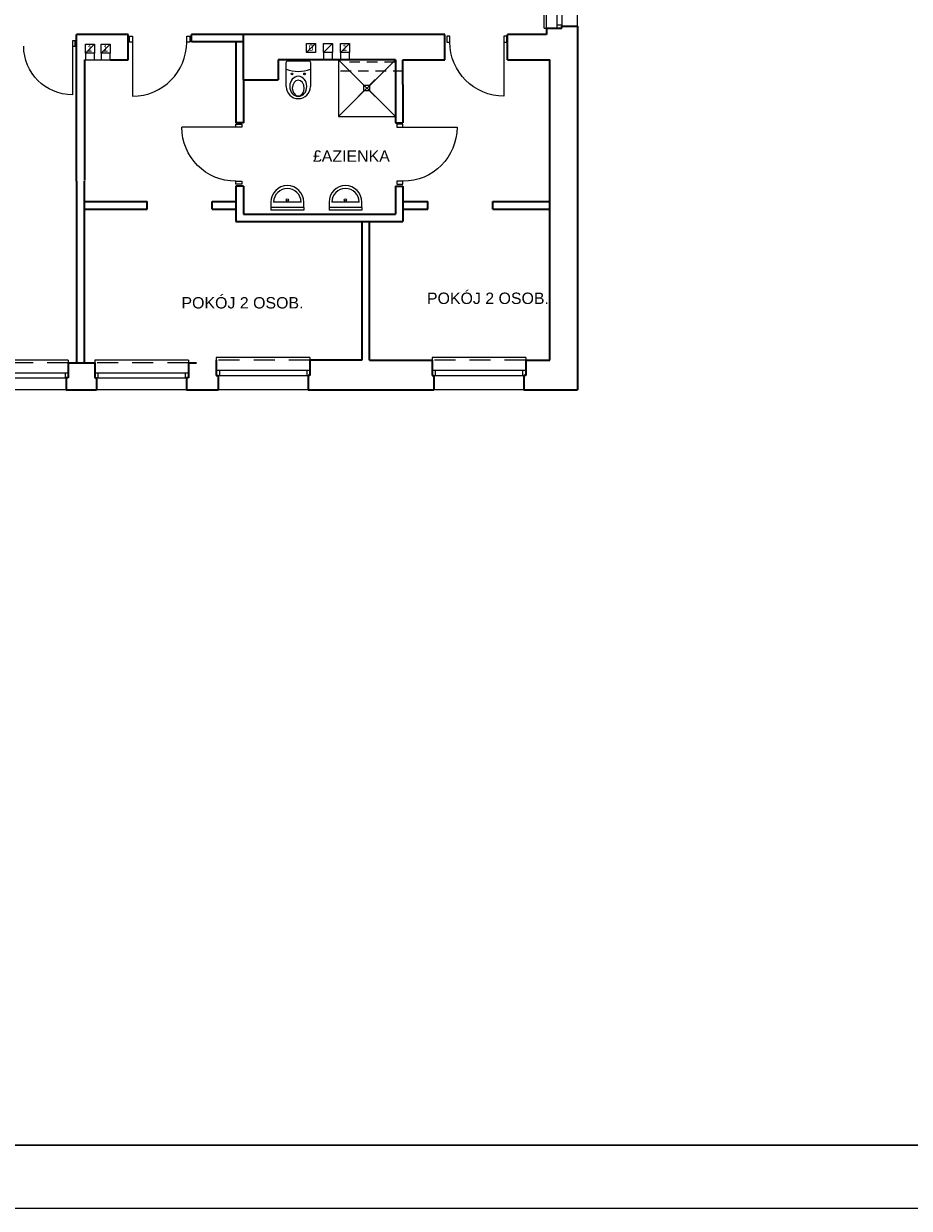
# Model space of a CAD drawing. Header units: millimetres. Extents: x -1249 to 11358, y -460 to 20182.
# Tile 19 of 37: x 5736 to 7136, y 11155 to 13028. Entities that reach past the tile are written whole.
import ezdxf
from ezdxf.enums import TextEntityAlignment as Align

# ---------------------------------------------------------------- set-up
doc = ezdxf.new("R2010")
doc.units = ezdxf.units.MM
doc.linetypes.add('DGN Style 2', pattern=[55.531736, 33.319042, -22.212694])
for name, color, linetype, lineweight in [('dzrwi', 6, 'Continuous', 0), ('inwentaryzacja', 7, 'Continuous', 35), ('KONTURY', 92, 'Continuous', 30), ('OKNA', 3, 'Continuous', 20), ('przerywane', 7, 'DGN Style 2', 0), ('ściana proj. - dział', 255, 'Continuous', 35)]:
    doc.layers.add(name, color=color, linetype=linetype, lineweight=lineweight)
doc.layers.add('opisy', color=7, linetype='Continuous')
doc.styles.add('jagoda-100', font='arial.ttf', dxfattribs={"height": 18})
doc.styles.add('Style-SWISSLT_1250', font='SWISSLT_1250.shx')

# ---------------------------------------------------------------- blocks, each defined once
blk = doc.blocks.new('*U150')
at = {"layer": 'OKNA', "linetype": 'Continuous'}
for p, q in [((-36, 26), (72, 26)), ((75, 1), (-39, 1)), ((-34, -7), (-34, 1)), ((70, -7), (70, 1)), ((75, -7), (-39, -7)), ((-39, -27), (-39, -23)), ((-39, -27), (75, -27)), ((75, -27), (75, -23))]:
    blk.add_line(p, q, dxfattribs=at)
at = {"layer": 'OKNA', "linetype": 'DGN Style 2'}
blk.add_line((-39, -23), (75, -23), dxfattribs=at)
blk = doc.blocks.new('*U151')
at = {"layer": 'OKNA', "linetype": 'Continuous'}
for p, q in [((-72.5, 24), (69.5, 24)), ((72.5, 1), (-75.5, 1)), ((-70.5, -7), (-70.5, 1)), ((67.5, -7), (67.5, 1)), ((72.5, -7), (-75.5, -7)), ((-75.5, -27), (-75.5, -23)), ((-75.5, -27), (72.5, -27)), ((72.5, -27), (72.5, -23))]:
    blk.add_line(p, q, dxfattribs=at)
at = {"layer": 'OKNA', "linetype": 'DGN Style 2'}
blk.add_line((-75.5, -23), (72.5, -23), dxfattribs=at)
blk = doc.blocks.new('*U152')
at = {"layer": 'OKNA', "linetype": 'Continuous'}
for p, q in [((-72.5, 20), (69.5, 20)), ((72.5, 1), (-75.5, 1)), ((-70.5, -7), (-70.5, 1)), ((67.5, -7), (67.5, 1)), ((72.5, -7), (-75.5, -7)), ((-75.5, -27), (-75.5, -23)), ((-75.5, -27), (72.5, -27)), ((72.5, -27), (72.5, -23))]:
    blk.add_line(p, q, dxfattribs=at)
at = {"layer": 'OKNA', "linetype": 'DGN Style 2'}
blk.add_line((-75.5, -23), (72.5, -23), dxfattribs=at)

msp = doc.modelspace()

# ---------------------------------------------------------------- linework, layer by layer
at = {"layer": 'dzrwi'}
for p, q in [((5903.838, 13008.102), (5908.588, 13008.102)), ((5903.838, 12998.602), (5903.838, 13008.102)), ((5908.588, 12998.602), (5903.838, 12998.602)), ((5908.588, 13008.102), (5908.588, 12998.602)), ((5908.588, 12998.602), (5908.588, 12913.102)), ((5994.088, 13008.102), (5998.838, 13008.102)), ((5994.088, 12998.602), (5994.088, 13008.102)), ((5998.838, 12998.602), (5994.088, 12998.602)), ((5998.838, 13008.102), (5998.838, 12998.602)), ((6183.442, 12982.288), (6197.442, 12996.288)), ((6210.242, 12982.288), (6224.242, 12996.288)), ((6237.042, 12982.288), (6251.042, 12996.288)), ((6237.042, 12982.288), (6251.042, 12996.288)), ((6495.299, 12998.602), (6495.299, 12913.102)), ((5813.383, 12992.208), (5813.383, 12915.258)), ((5834.057, 12981.288), (5848.057, 12995.288)), ((5834.057, 12981.288), (5848.057, 12995.288)), ((5859.057, 12981.288), (5873.057, 12995.288)), ((5859.057, 12981.288), (5873.057, 12995.288)), ((5832.735, 12970.788), (5834.057, 12970.788)), ((5832.735, 12970.788), (5859.057, 12970.788)), ((6237.042, 12970.788), (6224.242, 12970.788)), ((6233.735, 12880.788), (6323.735, 12970.788)), ((6233.735, 12970.788), (6323.735, 12880.788)), ((6323.735, 12970.788), (6251.042, 12970.788)), ((6323.735, 12931.788), (6323.735, 12970.788)), ((6273.826, 12930.485), (6264.826, 12939.485)), ((6282.826, 12930.485), (6291.826, 12939.485)), ((6273.826, 12921.485), (6264.826, 12912.485)), ((6273.826, 12930.485), (6282.826, 12930.485)), ((6273.826, 12921.485), (6273.826, 12930.485)), ((6282.826, 12921.485), (6273.826, 12921.485)), ((6282.826, 12930.485), (6282.826, 12921.485)), ((6282.826, 12921.485), (6291.826, 12912.485)), ((6071.735, 12864.108), (5986.235, 12864.108)), ((6335.735, 12864.108), (6421.235, 12864.108)), ((6127.121, 12745.716), (6127.121, 12732.735)), ((6127.121, 12737.076), (6127.121, 12732.735)), ((6178.961, 12737.076), (6127.121, 12737.076)), ((6174.641, 12745.716), (6131.441, 12745.716)), ((6178.961, 12737.076), (6178.961, 12745.716)), ((6178.961, 12737.076), (6178.961, 12732.735)), ((6218.908, 12745.716), (6218.908, 12732.735)), ((6218.908, 12737.076), (6218.908, 12732.735)), ((6270.748, 12737.076), (6218.908, 12737.076)), ((6266.428, 12745.716), (6223.228, 12745.716)), ((6270.748, 12737.076), (6270.748, 12745.716)), ((6270.748, 12737.076), (6270.748, 12732.735)), ((6178.961, 12732.735), (6127.121, 12732.735)), ((6270.748, 12732.735), (6218.908, 12732.735))]:
    msp.add_line(p, q, dxfattribs=at)
at = {"layer": 'dzrwi', "flags": 128}
for points in [[(5817.658, 13000.758), (5813.383, 13000.758), (5813.383, 12992.208), (5817.658, 12992.208)], [(6183.442, 12996.288), (6197.442, 12996.288), (6197.442, 12982.288), (6183.442, 12982.288)], [(6210.242, 12996.288), (6224.242, 12996.288), (6224.242, 12982.288), (6210.242, 12982.288)], [(6210.242, 12996.288), (6224.242, 12996.288), (6224.242, 12982.288), (6210.242, 12982.288)], [(6237.042, 12996.288), (6251.042, 12996.288), (6251.042, 12982.288), (6237.042, 12982.288)], [(6237.042, 12996.288), (6251.042, 12996.288), (6251.042, 12982.288), (6237.042, 12982.288)], [(6409.799, 13008.102), (6405.049, 13008.102), (6405.049, 12998.602), (6409.799, 12998.602)], [(6500.049, 13008.102), (6495.299, 13008.102), (6495.299, 12998.602), (6500.049, 12998.602)], [(5834.057, 12995.288), (5848.057, 12995.288), (5848.057, 12981.288), (5834.057, 12981.288)], [(5834.057, 12995.288), (5848.057, 12995.288), (5848.057, 12981.288), (5834.057, 12981.288)], [(5859.057, 12995.288), (5873.057, 12995.288), (5873.057, 12981.288), (5859.057, 12981.288)], [(5859.057, 12995.288), (5873.057, 12995.288), (5873.057, 12981.288), (5859.057, 12981.288)], [(6081.235, 12868.858), (6081.235, 12864.108), (6071.735, 12864.108), (6071.735, 12868.858)], [(6326.235, 12868.858), (6326.235, 12864.108), (6335.735, 12864.108), (6335.735, 12868.858)], [(6081.235, 12778.608), (6081.235, 12773.858), (6071.735, 12773.858), (6071.735, 12778.608)], [(6326.235, 12778.608), (6326.235, 12773.858), (6335.735, 12773.858), (6335.735, 12778.608)]]:
    msp.add_lwpolyline(points, close=True, dxfattribs=at)
for points in [[(5834.057, 12981.288), (5834.057, 12970.788), (5848.057, 12970.788), (5848.057, 12981.288)], [(5859.057, 12981.288), (5859.057, 12970.788), (5873.057, 12970.788), (5873.057, 12981.288)], [(6210.242, 12982.288), (6210.242, 12970.788), (6224.242, 12970.788), (6224.242, 12982.288)], [(6237.042, 12982.288), (6237.042, 12970.788), (6251.042, 12970.788), (6251.042, 12982.288)]]:
    msp.add_lwpolyline(points, dxfattribs=at)
at = {"layer": 'dzrwi'}
msp.add_lwpolyline([(6151.39, 12928.178), (6151.39, 12966.178, -0.41421356), (6154.39, 12969.178), (6186.39, 12969.178, -0.41421356), (6189.39, 12966.178), (6189.39, 12928.178)], format="xyb", dxfattribs=at)
msp.add_lwpolyline([(6233.735, 12880.788), (6323.735, 12880.788), (6323.735, 12970.788), (6233.735, 12970.788)], close=True, dxfattribs=at)
for centre, radius in [((6160.39, 12948.178), 1.449), ((6180.39, 12948.178), 1.449), ((6153.041, 12749.192), 1.808), ((6244.828, 12749.192), 1.808)]:
    msp.add_circle(centre, radius, dxfattribs=at)
at = {"layer": 'dzrwi', "extrusion": (0, 0, -1)}
for centre, radius, start, end in [((-6495.299, 12998.602), 85.5, 270, 0), ((-5813.383, 12992.208), 76.95, 270, 0), ((-6071.735, 12864.108), 85.5, 270, 0), ((-6335.735, 12864.108), 85.5, 180, 270)]:
    msp.add_arc(centre, radius, start, end, dxfattribs=at)
at = {"layer": 'dzrwi'}
for centre, radius, start, end in [((6170.39, 13007.173), 54.824, 249.722814, 290.277186), ((6170.39, 12928.178), 19, 180, 0), ((6153.041, 12745.716), 25.92, 0, 180), ((6244.828, 12745.716), 25.92, 0, 180), ((6153.041, 12745.716), 21.6, 0, 180), ((6244.828, 12745.716), 21.6, 0, 180)]:
    msp.add_arc(centre, radius, start, end, dxfattribs=at)
msp.add_ellipse((5908.588, 12998.602), major_axis=(60.458, 60.458), ratio=1, start_param=3.92699082, end_param=5.49778714, dxfattribs=at)
at = {"layer": 'dzrwi', "extrusion": (0, 0, -1)}
for centre, major_axis, ratio in [((6170.39, 12928.602), (0, -15.94), 0.84303386), ((6170.39, 12925.865), (0, -12.457), 0.76034817)]:
    msp.add_ellipse(centre, major_axis=major_axis, ratio=ratio, dxfattribs=at)
at = {"layer": 'inwentaryzacja'}
for p, q in [((6562.735, 13020.788), (6562.735, 13010.788)), ((6562.735, 13020.788), (6586.735, 13020.788)), ((6578.735, 13020.788), (6586.735, 13020.788)), ((6586.735, 13023.788), (6611.735, 13023.788)), ((6586.735, 13020.788), (6586.735, 13023.788)), ((6611.735, 13023.788), (6611.735, 12448.788)), ((5901.735, 13010.788), (5819.735, 13010.788)), ((5819.735, 12970.788), (5819.735, 13010.788)), ((5901.735, 12970.788), (5901.735, 13010.788)), ((6083.735, 12938.788), (6083.735, 13010.788)), ((6401.735, 13010.788), (6083.735, 13010.788)), ((6401.735, 12970.788), (6401.735, 13010.788)), ((6562.735, 13010.788), (6500.735, 13010.788)), ((6500.735, 12970.788), (6500.735, 13010.788)), ((5819.735, 12778.788), (5819.735, 12970.788)), ((5832.735, 12970.788), (5832.735, 12779.788)), ((5873.057, 12970.788), (5901.735, 12970.788)), ((6138.735, 12970.788), (6138.735, 12938.788)), ((6323.735, 12970.788), (6138.735, 12970.788)), ((6335.735, 12970.788), (6401.735, 12970.788)), ((6335.735, 12931.788), (6335.735, 12970.788)), ((6500.735, 12970.788), (6567.735, 12970.788)), ((6567.735, 12833.788), (6567.735, 12970.788)), ((6083.735, 12938.788), (6138.735, 12938.788)), ((6567.735, 12495.788), (6567.735, 12833.788)), ((6270.735, 12714.788), (6270.735, 12495.788)), ((6282.735, 12495.788), (6282.735, 12714.788)), ((5806.735, 12491.788), (5848.735, 12491.788)), ((5806.735, 12491.788), (5806.735, 12467.788)), ((5848.735, 12491.788), (5848.735, 12467.788)), ((5996.735, 12491.788), (6009.735, 12491.788)), ((5996.735, 12491.788), (5996.735, 12467.788)), ((6040.735, 12495.788), (6040.735, 12471.788)), ((6270.735, 12495.788), (6188.735, 12495.788)), ((6188.735, 12495.788), (6188.735, 12471.788)), ((6282.735, 12495.788), (6381.735, 12495.788)), ((6381.735, 12495.788), (6381.735, 12471.788)), ((6529.735, 12495.788), (6567.735, 12495.788)), ((6529.735, 12495.788), (6529.735, 12471.788)), ((5806.735, 12475.788), (5806.735, 12467.788)), ((5848.735, 12475.788), (5848.735, 12467.788)), ((5996.735, 12475.788), (5996.735, 12467.788)), ((6040.735, 12479.788), (6040.735, 12471.788)), ((6040.735, 12471.788), (6043.735, 12471.788)), ((6043.735, 12471.788), (6043.735, 12448.788)), ((6185.735, 12471.788), (6185.735, 12448.788)), ((6188.735, 12471.788), (6185.735, 12471.788)), ((6188.735, 12479.788), (6188.735, 12471.788)), ((6381.735, 12479.788), (6381.735, 12471.788)), ((6381.735, 12471.788), (6384.735, 12471.788)), ((6384.735, 12471.788), (6384.735, 12448.788)), ((6526.735, 12471.788), (6526.735, 12448.788)), ((6529.735, 12471.788), (6526.735, 12471.788)), ((6529.735, 12479.788), (6529.735, 12471.788)), ((5803.735, 12467.788), (5803.735, 12448.788)), ((5806.735, 12467.788), (5803.735, 12467.788)), ((5848.735, 12467.788), (5851.735, 12467.788)), ((5851.735, 12467.788), (5851.735, 12448.788)), ((5993.735, 12467.788), (5993.735, 12448.788)), ((5996.735, 12467.788), (5993.735, 12467.788)), ((5803.735, 12448.788), (5851.735, 12448.788)), ((5993.735, 12448.788), (6043.735, 12448.788)), ((6185.735, 12448.788), (6384.735, 12448.788)), ((6526.735, 12448.788), (6611.735, 12448.788))]:
    msp.add_line(p, q, dxfattribs=at)
at = {"layer": 'KONTURY', "color": 0}
msp.add_lwpolyline([(8148.987, 11255.098), (8148.987, 14025.098), (1553.44, 14025.098), (1553.44, 11255.098)], close=True, dxfattribs=at)
at = {"layer": 'opisy'}
msp.add_lwpolyline([(8257.978, 11155.098), (8257.978, 14125.098), (1418.463, 14125.098), (1418.463, 11155.098)], close=True, dxfattribs=at)
at = {"layer": 'przerywane', "ltscale": 0.5}
for p, q in [((6251.042, 12967.48), (6335.967, 12967.48)), ((6237.042, 12952.991), (6335.967, 12952.991))]:
    msp.add_line(p, q, dxfattribs=at)
at = {"layer": 'ściana proj. - dział'}
for p, q in [((6001.735, 12998.788), (6001.735, 13010.788)), ((6083.735, 13010.788), (6001.735, 13010.788)), ((6083.735, 12998.788), (6001.735, 12998.788)), ((6071.735, 12998.788), (6071.735, 12870.788)), ((6323.735, 12970.788), (6323.735, 12870.788)), ((6083.735, 12938.788), (6083.735, 12870.788)), ((6335.735, 12931.788), (6335.735, 12870.788)), ((6083.735, 12870.788), (6071.735, 12870.788)), ((6323.735, 12880.788), (6323.735, 12870.788)), ((6323.735, 12870.788), (6335.735, 12870.788)), ((5819.735, 12778.788), (5819.735, 12491.788)), ((5831.735, 12778.788), (5831.735, 12491.788)), ((6083.735, 12770.788), (6071.735, 12770.788)), ((6071.735, 12770.788), (6071.735, 12714.788)), ((6083.735, 12770.788), (6083.735, 12726.788)), ((6323.735, 12770.788), (6335.735, 12770.788)), ((6323.735, 12770.788), (6323.735, 12726.788)), ((6335.735, 12770.788), (6335.735, 12714.788)), ((5831.735, 12746.726), (5931.735, 12746.726)), ((5831.735, 12734.726), (5931.735, 12734.726)), ((5931.735, 12734.726), (5931.735, 12746.726)), ((6034.479, 12746.726), (6071.735, 12746.726)), ((6034.479, 12734.726), (6034.479, 12746.726)), ((6034.479, 12734.726), (6071.735, 12734.726)), ((6335.735, 12746.726), (6374.991, 12746.726)), ((6335.735, 12734.726), (6374.991, 12734.726)), ((6374.991, 12734.726), (6374.991, 12746.726)), ((6477.735, 12746.726), (6567.735, 12746.726)), ((6477.735, 12734.726), (6477.735, 12746.726)), ((6477.735, 12734.726), (6567.735, 12734.726)), ((6071.735, 12714.788), (6335.735, 12714.788)), ((6083.735, 12726.788), (6323.735, 12726.788))]:
    msp.add_line(p, q, dxfattribs=at)

# ---------------------------------------------------------------- block references
at = {"layer": 'dzrwi', "extrusion": (0, 0, -1), "rotation": 90}
msp.add_blockref('*U150', (-6585.733, 13059.792), dxfattribs=at)
at = {"layer": 'dzrwi', "rotation": 180}
for name, p in [('*U152', (5731.231, 12468.79)), ('*U152', (5921.231, 12468.79)), ('*U151', (6113.231, 12472.79)), ('*U151', (6454.231, 12472.79))]:
    msp.add_blockref(name, p, dxfattribs=at)

# ---------------------------------------------------------------- texts
at = {"layer": 'dzrwi', "style": 'Style-SWISSLT_1250'}
for s, p in [('1', (5840.791, 12988.692)), ('1', (5865.791, 12988.692)), ('0', (6190.454, 12989.612)), ('1', (6243.776, 12989.692))]:
    msp.add_text(s, height=10, dxfattribs=at).set_placement(p, align=Align.MIDDLE_CENTER)
at = {"layer": 'inwentaryzacja', "style": 'jagoda-100'}
for s, p in [('%%163AZIENKA', (6193.456, 12818.389)), ('POKÓJ 2 OSOB.', (6373.647, 12593.588)), ('POKÓJ 2 OSOB.', (5985.736, 12586.47))]:
    msp.add_text(s, height=18, rotation=359.999694, dxfattribs=at).set_placement(p, align=Align.MIDDLE_LEFT)

doc.saveas('drawing.dxf')
